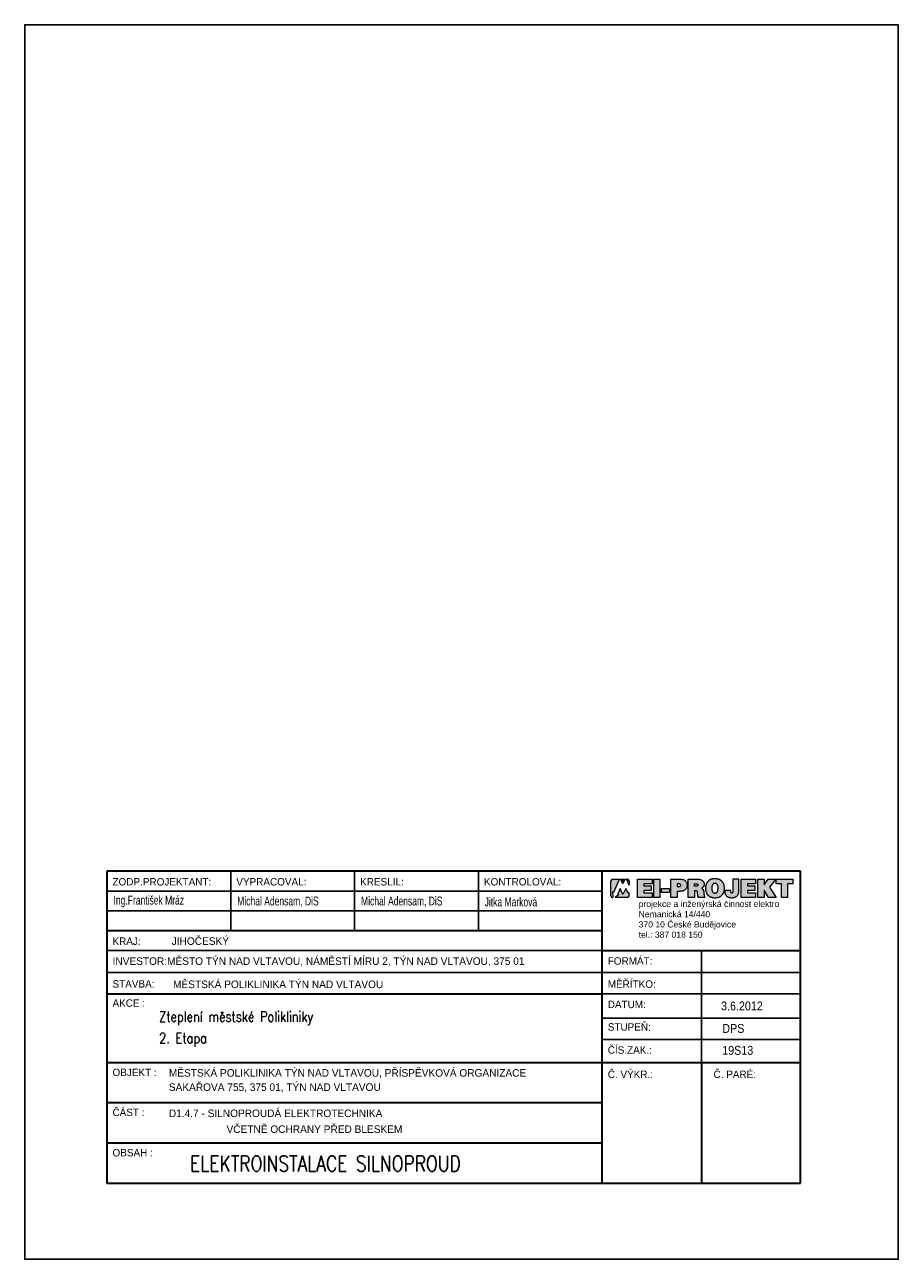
# Model space of a CAD drawing. Header units: millimetres. Extents: x 434746 to 672760, y -61647 to 206428.
# Tile 6 of 24: x 538942 to 559942, y 12652 to 42352. Entities that reach past the tile are written whole.
import ezdxf

# ---------------------------------------------------------------- set-up
doc = ezdxf.new("R2010")
doc.units = ezdxf.units.MM
doc.layers.add('.VýkrRozpiska', color=7, linetype='Continuous', lineweight=15)
doc.layers.add('1NP-Rozpiska', color=7, linetype='Continuous', lineweight=30)
doc.layers.add('1PP-Rozpiska', color=7, linetype='Continuous')
doc.layers.add('E_vedeni', color=240, linetype='Continuous')
doc.styles.add('ROMAN', font='roman.shx', dxfattribs={"width": 0.8})
doc.styles.add('ROMANS', font='romans.shx', dxfattribs={"width": 0.8, "height": 125})

# ---------------------------------------------------------------- blocks, each defined once
blk = doc.blocks.new('LOGO')
at = {"true_color": 0xc3261f}
h = blk.add_hatch(color=22, dxfattribs=at)
h.paths.add_polyline_path([(784398.7, 7230.66), (784398.15, 7230.66), (784399.56, 7227.46), (784399.56, 7229.74, 0.324073)])
h.paths.add_polyline_path([(784397.8, 7225.74), (784396.33, 7222.68), (784394.83, 7225.74), (784393.64, 7222.95), (784394.22, 7222.64), (784392.34, 7221.06), (784398.7, 7221.06, 0.29137), (784399.6, 7221.96), (784399.6, 7223.58), (784398.8, 7223.58)])
h.paths.add_polyline_path([(784394.44, 7230.66), (784390.93, 7230.66, 0.29137), (784390.03, 7229.76), (784390.03, 7221.96, 0.334501), (784391.06, 7221.06), (784390.94, 7224.14), (784391.5, 7223.91)])
blk.add_hatch(color=22, dxfattribs=at).paths.add_polyline_path([(784396.33, 7228.22), (784395.04, 7230.66), (784397.53, 7230.66)])
h = blk.add_hatch(color=0)
h.paths.add_polyline_path([(784476.21, 7230.69), (784484.79, 7230.69), (784484.79, 7228.28), (784482.06, 7228.28), (784482.06, 7221.09), (784478.86, 7221.09), (784478.86, 7228.28), (784476.21, 7228.28)])
h.paths.add_polyline_path([(784466.61, 7230.69), (784469.81, 7230.69), (784469.81, 7227.63), (784472.03, 7230.69), (784475.9, 7230.69), (784472.6, 7226.48), (784476.17, 7221.09), (784472.13, 7221.09), (784469.81, 7224.89), (784469.81, 7221.09), (784466.61, 7221.09)])
h.paths.add_polyline_path([(784457.95, 7221.09), (784457.95, 7230.69), (784465.44, 7230.69), (784465.44, 7228.28), (784461.16, 7228.28), (784461.16, 7227.15), (784465.01, 7227.15), (784465.01, 7224.68), (784461.17, 7224.68), (784461.17, 7223.6), (784465.44, 7223.6), (784465.44, 7221.09)])
h.paths.add_polyline_path([(784416.32, 7225.87), (784420.52, 7225.87), (784420.52, 7223.67), (784416.32, 7223.67)])
h.paths.add_polyline_path([(784412.42, 7230.69), (784415.59, 7230.69), (784415.59, 7221.09), (784412.42, 7221.09)])
h.paths.add_polyline_path([(784403.95, 7221.09), (784403.95, 7230.69), (784411.45, 7230.69), (784411.45, 7228.28), (784407.17, 7228.28), (784407.17, 7227.15), (784411.01, 7227.15), (784411.01, 7224.68), (784407.17, 7224.68), (784407.17, 7223.6), (784411.45, 7223.6), (784411.45, 7221.09)])
h = blk.add_hatch(color=0)
h.paths.add_polyline_path([(784421.32, 7230.69), (784421.32, 7221.09), (784424.54, 7221.09), (784424.54, 7224.28), (784425.83, 7224.28), (784426.11, 7224.3), (784426.69, 7224.33), (784427.02, 7224.35), (784427.36, 7224.46), (784427.67, 7224.54), (784428.11, 7224.75), (784428.67, 7225.01), (784429.1, 7225.43), (784429.26, 7225.7), (784429.51, 7226.14), (784429.64, 7226.71), (784429.7, 7227.1), (784429.7, 7227.39), (784429.7, 7227.81), (784429.66, 7228.11), (784429.6, 7228.42), (784429.53, 7228.78), (784429.29, 7229.29), (784429.12, 7229.5), (784428.91, 7229.73), (784428.63, 7229.97), (784428.43, 7230.12), (784428.15, 7230.29), (784427.77, 7230.44), (784427.3, 7230.55), (784426.87, 7230.63), (784426.51, 7230.67), (784425.98, 7230.69)])
h.paths.add_polyline_path([(784425.83, 7228.25), (784426.06, 7228.08), (784426.17, 7228.01), (784426.41, 7227.83), (784426.41, 7227.5), (784426.41, 7227.17), (784426.09, 7226.86), (784425.8, 7226.79), (784425.66, 7226.75), (784424.55, 7226.75), (784424.55, 7228.23), (784424.55, 7228.25)], flags=16)
h = blk.add_hatch(color=0)
h.paths.add_polyline_path([(784437.77, 7226.26), (784437.88, 7226.35), (784437.98, 7226.44), (784438.08, 7226.54), (784438.18, 7226.64), (784438.29, 7226.75), (784438.33, 7226.82), (784438.39, 7226.91), (784438.42, 7226.98), (784438.47, 7227.11), (784438.51, 7227.2), (784438.55, 7227.32), (784438.57, 7227.42), (784438.6, 7227.53), (784438.59, 7227.66), (784438.6, 7227.74), (784438.61, 7227.89), (784438.62, 7228.06), (784438.61, 7228.2), (784438.6, 7228.32), (784438.59, 7228.43), (784438.58, 7228.54), (784438.58, 7228.62), (784438.56, 7228.69), (784438.53, 7228.81), (784438.5, 7228.89), (784438.48, 7228.96), (784438.43, 7229.07), (784438.4, 7229.13), (784438.34, 7229.21), (784438.29, 7229.29), (784438.23, 7229.39), (784438.18, 7229.47), (784438.12, 7229.55), (784438.07, 7229.62), (784438.01, 7229.69), (784437.94, 7229.76), (784437.87, 7229.84), (784437.77, 7229.92), (784437.66, 7230.01), (784437.56, 7230.06), (784437.45, 7230.14), (784437.32, 7230.2), (784437.14, 7230.29), (784436.99, 7230.37), (784436.83, 7230.42), (784436.57, 7230.5), (784436.32, 7230.56), (784436.04, 7230.62), (784435.6, 7230.67), (784435.09, 7230.69), (784430.35, 7230.69), (784430.35, 7221.11), (784433.59, 7221.11), (784433.59, 7221.12), (784433.59, 7224.53), (784434.43, 7224.53), (784434.49, 7224.53), (784434.62, 7224.52), (784434.67, 7224.5), (784434.75, 7224.47), (784434.8, 7224.44), (784434.86, 7224.41), (784434.89, 7224.38), (784434.91, 7224.36), (784434.94, 7224.32), (784434.97, 7224.28), (784434.99, 7224.23), (784435.04, 7224.16), (784435.09, 7224.05), (784435.1, 7223.97), (784435.12, 7223.88), (784435.13, 7223.74), (784435.14, 7223.56), (784435.17, 7223.38), (784435.2, 7223.16), (784435.21, 7222.96), (784435.22, 7222.8), (784435.24, 7222.65), (784435.25, 7222.55), (784435.28, 7222.38), (784435.3, 7222.21), (784435.33, 7222.07), (784435.36, 7221.91), (784435.38, 7221.8), (784435.41, 7221.61), (784435.44, 7221.42), (784435.49, 7221.09), (784438.93, 7221.09), (784438.86, 7221.39), (784438.82, 7221.55), (784438.76, 7221.71), (784438.7, 7221.89), (784438.67, 7222.03), (784438.63, 7222.25), (784438.6, 7222.46), (784438.59, 7222.53), (784438.55, 7222.63), (784438.53, 7222.75), (784438.51, 7222.84), (784438.49, 7223.02), (784438.47, 7223.18), (784438.44, 7223.36), (784438.43, 7223.52), (784438.43, 7223.67), (784438.42, 7223.79), (784438.39, 7223.9), (784438.39, 7223.97), (784438.37, 7224.03), (784438.36, 7224.09), (784438.36, 7224.14), (784438.35, 7224.22), (784438.34, 7224.28), (784438.32, 7224.36), (784438.28, 7224.5), (784438.26, 7224.64), (784438.24, 7224.76), (784438.2, 7224.84), (784438.14, 7224.99), (784438.1, 7225.06), (784438.07, 7225.14), (784438.03, 7225.23), (784437.97, 7225.3), (784437.91, 7225.38), (784437.85, 7225.46), (784437.79, 7225.52), (784437.73, 7225.58), (784437.65, 7225.64), (784437.63, 7225.67), (784437.56, 7225.72), (784437.48, 7225.78), (784437.42, 7225.85), (784437.41, 7225.88), (784437.42, 7225.93), (784437.47, 7225.99), (784437.64, 7226.13)])
h.paths.add_polyline_path([(784435.35, 7227.42), (784435.32, 7227.36), (784435.28, 7227.29), (784435.21, 7227.21), (784435.17, 7227.16), (784435.08, 7227.08), (784434.96, 7227.04), (784434.86, 7227), (784434.77, 7226.98), (784434.65, 7226.98), (784433.61, 7226.98), (784433.61, 7228.22), (784434.48, 7228.22), (784434.72, 7228.2), (784434.87, 7228.17), (784435.01, 7228.13), (784435.1, 7228.09), (784435.16, 7228.03), (784435.24, 7227.96), (784435.3, 7227.87), (784435.35, 7227.75), (784435.35, 7227.67), (784435.35, 7227.6), (784435.35, 7227.51)], flags=16)
h = blk.add_hatch(color=0)
h.paths.add_polyline_path([(784442.02, 7230.5), (784442.64, 7230.78), (784443.51, 7230.86), (784444.16, 7230.95), (784444.83, 7230.86), (784445.6, 7230.76), (784446.13, 7230.58), (784446.28, 7230.54), (784446.81, 7230.36), (784447.25, 7230.05), (784447.7, 7229.76), (784448.29, 7229.08), (784448.76, 7228.25), (784448.82, 7228.06), (784449.04, 7227.57), (784449.07, 7227.05), (784449.16, 7226.51), (784449.16, 7224.94), (784449.08, 7224.64), (784449.08, 7224.63), (784449.04, 7224.48), (784448.98, 7224.27), (784448.94, 7224.14), (784448.9, 7223.97), (784448.83, 7223.76), (784448.61, 7223.15), (784448.19, 7222.61), (784447.73, 7222.07), (784446.78, 7221.46), (784445.87, 7221.13), (784444.8, 7220.97), (784443.59, 7220.98), (784442.84, 7221.13), (784442.57, 7221.18), (784442.35, 7221.27), (784442.11, 7221.36), (784441.51, 7221.58), (784440.84, 7222.09), (784440.63, 7222.3), (784440.37, 7222.57), (784439.88, 7223.24), (784439.67, 7223.83), (784439.49, 7224.2), (784439.41, 7224.76), (784439.36, 7225.12), (784439.36, 7225.76), (784439.35, 7226.36), (784439.41, 7227.13), (784439.41, 7227.15), (784439.49, 7227.56), (784439.91, 7228.63), (784440.49, 7229.49), (784441.3, 7230.16), (784441.83, 7230.42)])
h.paths.add_polyline_path([(784445.82, 7224.97), (784445.73, 7224.68), (784445.64, 7224.25), (784444.99, 7223.42), (784444.35, 7223.42), (784443.67, 7223.42), (784443.44, 7223.61), (784443.4, 7223.63), (784443.28, 7223.74), (784443.03, 7223.95), (784442.62, 7224.93), (784442.62, 7226.1), (784442.62, 7226.3), (784442.62, 7226.93), (784443.02, 7227.88), (784443.2, 7228.04), (784443.5, 7228.41), (784444.11, 7228.45), (784444.7, 7228.48), (784445.17, 7228.13), (784445.46, 7227.91), (784445.85, 7226.83)], flags=16)
blk.add_hatch(color=0).paths.add_polyline_path([(784453.53, 7224.23), (784453.53, 7224.06), (784453.5, 7223.91), (784453.47, 7223.82), (784453.45, 7223.74), (784453.42, 7223.66), (784453.38, 7223.6), (784453.35, 7223.56), (784453.31, 7223.5), (784453.25, 7223.46), (784453.19, 7223.41), (784453.12, 7223.41), (784453.01, 7223.4), (784452.92, 7223.4), (784452.87, 7223.41), (784452.82, 7223.45), (784452.77, 7223.5), (784452.7, 7223.55), (784452.66, 7223.61), (784452.63, 7223.67), (784452.61, 7223.73), (784452.59, 7223.82), (784452.58, 7223.91), (784452.58, 7224.68), (784449.41, 7224.68), (784449.39, 7224.37), (784449.4, 7224.14), (784449.4, 7223.91), (784449.41, 7223.72), (784449.44, 7223.45), (784449.47, 7223.22), (784449.52, 7223), (784449.59, 7222.85), (784449.65, 7222.71), (784449.7, 7222.58), (784449.76, 7222.47), (784449.82, 7222.33), (784449.91, 7222.21), (784450, 7222.08), (784450.11, 7221.96), (784450.22, 7221.84), (784450.33, 7221.75), (784450.45, 7221.66), (784450.58, 7221.58), (784450.77, 7221.47), (784450.92, 7221.38), (784451.16, 7221.29), (784451.4, 7221.2), (784451.62, 7221.12), (784451.82, 7221.08), (784452.05, 7221.05), (784452.3, 7221.02), (784452.39, 7221.01), (784452.62, 7220.98), (784453.34, 7220.97), (784453.65, 7221.01), (784453.9, 7221.05), (784454.13, 7221.09), (784454.4, 7221.14), (784454.62, 7221.23), (784454.78, 7221.3), (784454.97, 7221.38), (784455.13, 7221.46), (784455.26, 7221.54), (784455.41, 7221.62), (784455.51, 7221.67), (784455.66, 7221.8), (784455.75, 7221.88), (784455.83, 7221.96), (784455.92, 7222.06), (784455.98, 7222.12), (784456.05, 7222.19), (784456.12, 7222.28), (784456.21, 7222.4), (784456.26, 7222.47), (784456.35, 7222.59), (784456.39, 7222.71), (784456.45, 7222.84), (784456.49, 7222.94), (784456.52, 7223.03), (784456.55, 7223.1), (784456.57, 7223.22), (784456.59, 7223.28), (784456.63, 7223.44), (784456.66, 7223.6), (784456.67, 7223.72), (784456.68, 7223.86), (784456.68, 7230.72), (784453.53, 7230.72)])
at = {"color": 22, "true_color": 0xc3261f}
for p, q in [((784390.03, 7221.96), (784390.03, 7229.76)), ((784390.93, 7230.66), (784394.44, 7230.66)), ((784391.5, 7223.91), (784394.44, 7230.66)), ((784396.33, 7228.22), (784395.04, 7230.66)), ((784395.04, 7230.66), (784397.53, 7230.66)), ((784397.53, 7230.66), (784396.33, 7228.22)), ((784399.56, 7227.46), (784398.15, 7230.66)), ((784398.7, 7230.66), (784398.15, 7230.66)), ((784399.56, 7229.74), (784399.56, 7227.46)), ((784390.94, 7224.14), (784391.06, 7221.06)), ((784390.94, 7224.14), (784391.5, 7223.91)), ((784394.22, 7222.64), (784392.34, 7221.06)), ((784394.83, 7225.74), (784393.64, 7222.95)), ((784393.64, 7222.95), (784394.22, 7222.64)), ((784396.33, 7222.68), (784394.83, 7225.74)), ((784397.8, 7225.74), (784396.33, 7222.68)), ((784398.8, 7223.58), (784397.8, 7225.74)), ((784399.6, 7223.58), (784398.8, 7223.58)), ((784399.6, 7221.96), (784399.6, 7223.58)), ((784398.7, 7221.06), (784392.34, 7221.06))]:
    blk.add_line(p, q, dxfattribs=at)
at = {"color": 0}
for points in [[(784403.95, 7221.09), (784403.95, 7230.69), (784411.45, 7230.69), (784411.45, 7228.28), (784407.17, 7228.28), (784407.17, 7227.15), (784411.01, 7227.15), (784411.01, 7224.68), (784407.17, 7224.68), (784407.17, 7223.6), (784411.45, 7223.6), (784411.45, 7221.09), (784403.95, 7221.09)], [(784412.42, 7230.69), (784415.59, 7230.69), (784415.59, 7221.09), (784412.42, 7221.09), (784412.42, 7230.69)], [(784421.32, 7230.69), (784425.98, 7230.69), (784426.51, 7230.67), (784426.87, 7230.63), (784427.3, 7230.55), (784427.77, 7230.44), (784428.15, 7230.29), (784428.43, 7230.12), (784428.63, 7229.97), (784428.91, 7229.73), (784429.12, 7229.5), (784429.29, 7229.29), (784429.41, 7229.03), (784429.53, 7228.78), (784429.6, 7228.42), (784429.66, 7228.11), (784429.7, 7227.81), (784429.7, 7227.39), (784429.7, 7227.1), (784429.64, 7226.71), (784429.57, 7226.41), (784429.51, 7226.14), (784429.37, 7225.89), (784429.26, 7225.7), (784429.1, 7225.43), (784428.85, 7225.18), (784428.67, 7225.01), (784428.43, 7224.9), (784428.11, 7224.75), (784427.84, 7224.62), (784427.67, 7224.54), (784427.45, 7224.48), (784427.25, 7224.43), (784427.02, 7224.35), (784426.69, 7224.33), (784426.33, 7224.31), (784426.11, 7224.3), (784425.83, 7224.28), (784424.54, 7224.28), (784424.54, 7221.09), (784421.32, 7221.09), (784421.32, 7230.69)], [(784424.55, 7228.23), (784424.55, 7226.75), (784425.66, 7226.75), (784425.8, 7226.79), (784425.97, 7226.83), (784426.08, 7226.89), (784426.2, 7226.97), (784426.29, 7227.05), (784426.33, 7227.15), (784426.36, 7227.2), (784426.38, 7227.28), (784426.39, 7227.34), (784426.41, 7227.42), (784426.41, 7227.5), (784426.41, 7227.56), (784426.39, 7227.66), (784426.37, 7227.76), (784426.32, 7227.84), (784426.27, 7227.93), (784426.17, 7228.01), (784426.06, 7228.08), (784425.98, 7228.14), (784425.88, 7228.19), (784425.77, 7228.21), (784425.67, 7228.24), (784425.56, 7228.25), (784424.55, 7228.25), (784424.55, 7228.23)], [(784430.35, 7230.69), (784435.09, 7230.69), (784435.6, 7230.67), (784436.04, 7230.62), (784436.32, 7230.56), (784436.57, 7230.5), (784436.83, 7230.42), (784436.99, 7230.37), (784437.14, 7230.29), (784437.32, 7230.2), (784437.45, 7230.14), (784437.56, 7230.06), (784437.66, 7230.01), (784437.77, 7229.92), (784437.87, 7229.84), (784437.94, 7229.76), (784438.01, 7229.69), (784438.07, 7229.62), (784438.12, 7229.55), (784438.18, 7229.47), (784438.23, 7229.39), (784438.29, 7229.29), (784438.34, 7229.21), (784438.4, 7229.13), (784438.43, 7229.07), (784438.48, 7228.96), (784438.5, 7228.89), (784438.53, 7228.81), (784438.56, 7228.69), (784438.58, 7228.62), (784438.58, 7228.54), (784438.59, 7228.43), (784438.6, 7228.32), (784438.61, 7228.2), (784438.62, 7228.06), (784438.61, 7227.89), (784438.6, 7227.74), (784438.59, 7227.66), (784438.6, 7227.53), (784438.57, 7227.42), (784438.55, 7227.32), (784438.51, 7227.2), (784438.47, 7227.11), (784438.42, 7226.98), (784438.39, 7226.91), (784438.33, 7226.82), (784438.29, 7226.75), (784438.18, 7226.64), (784438.08, 7226.54), (784437.98, 7226.44), (784437.88, 7226.35), (784437.77, 7226.26), (784437.64, 7226.13), (784437.47, 7225.99), (784437.42, 7225.93), (784437.41, 7225.88), (784437.42, 7225.85), (784437.48, 7225.78), (784437.56, 7225.72), (784437.63, 7225.67), (784437.65, 7225.64), (784437.73, 7225.58), (784437.79, 7225.52), (784437.85, 7225.46), (784437.91, 7225.38), (784437.97, 7225.3), (784438.03, 7225.23), (784438.07, 7225.14), (784438.1, 7225.06), (784438.14, 7224.99), (784438.2, 7224.84), (784438.24, 7224.76), (784438.26, 7224.64), (784438.28, 7224.5), (784438.32, 7224.36), (784438.34, 7224.28), (784438.35, 7224.22), (784438.36, 7224.14), (784438.36, 7224.09), (784438.37, 7224.03), (784438.39, 7223.97), (784438.39, 7223.9), (784438.42, 7223.79), (784438.43, 7223.67), (784438.43, 7223.52), (784438.44, 7223.36), (784438.47, 7223.18), (784438.49, 7223.02), (784438.51, 7222.84), (784438.53, 7222.75), (784438.55, 7222.63), (784438.59, 7222.53), (784438.6, 7222.46), (784438.63, 7222.25), (784438.67, 7222.03), (784438.7, 7221.89), (784438.76, 7221.71), (784438.82, 7221.55), (784438.86, 7221.39), (784438.93, 7221.09), (784435.49, 7221.09), (784435.44, 7221.42), (784435.41, 7221.61), (784435.38, 7221.8), (784435.36, 7221.91), (784435.33, 7222.07), (784435.3, 7222.21), (784435.28, 7222.38), (784435.25, 7222.55), (784435.24, 7222.65), (784435.22, 7222.8), (784435.21, 7222.96), (784435.2, 7223.16), (784435.17, 7223.38), (784435.14, 7223.56), (784435.13, 7223.74), (784435.12, 7223.88), (784435.1, 7223.97), (784435.09, 7224.05), (784435.04, 7224.16), (784434.99, 7224.23), (784434.97, 7224.28), (784434.94, 7224.32), (784434.91, 7224.36), (784434.89, 7224.38), (784434.86, 7224.41), (784434.8, 7224.44), (784434.75, 7224.47), (784434.67, 7224.5), (784434.62, 7224.52), (784434.49, 7224.53), (784434.43, 7224.53), (784433.59, 7224.53), (784433.59, 7221.12), (784433.59, 7221.11), (784430.35, 7221.11), (784430.35, 7230.69)], [(784433.61, 7228.22), (784434.48, 7228.22), (784434.72, 7228.2), (784434.87, 7228.17), (784435.01, 7228.13), (784435.1, 7228.09), (784435.16, 7228.03), (784435.24, 7227.96), (784435.3, 7227.87), (784435.35, 7227.75), (784435.35, 7227.67), (784435.35, 7227.6), (784435.35, 7227.51), (784435.35, 7227.42), (784435.32, 7227.36), (784435.28, 7227.29), (784435.21, 7227.21), (784435.17, 7227.16), (784435.08, 7227.08), (784434.96, 7227.04), (784434.86, 7227), (784434.77, 7226.98), (784434.65, 7226.98), (784433.61, 7226.98), (784433.61, 7228.22)], [(784443.83, 7230.9), (784443.51, 7230.86), (784443.14, 7230.83), (784442.86, 7230.75), (784442.55, 7230.69), (784442.29, 7230.62), (784442.02, 7230.5), (784441.83, 7230.42), (784441.62, 7230.31), (784441.42, 7230.21), (784441.23, 7230.08), (784441.09, 7229.97), (784440.92, 7229.85), (784440.82, 7229.77), (784440.76, 7229.7), (784440.64, 7229.6), (784440.57, 7229.51), (784440.39, 7229.33), (784440.3, 7229.18), (784440.2, 7229.06), (784440.12, 7228.94), (784440.04, 7228.79), (784439.98, 7228.67), (784439.92, 7228.57), (784439.83, 7228.41), (784439.76, 7228.24), (784439.68, 7228.05), (784439.62, 7227.88), (784439.56, 7227.75), (784439.51, 7227.53), (784439.45, 7227.34), (784439.41, 7227.12), (784439.39, 7226.86), (784439.39, 7226.64), (784439.37, 7226.41), (784439.36, 7226.19), (784439.35, 7225.99), (784439.36, 7225.76), (784439.36, 7225.56), (784439.36, 7225.32), (784439.37, 7225.01), (784439.41, 7224.76), (784439.45, 7224.5), (784439.5, 7224.34), (784439.55, 7224.15), (784439.59, 7223.99), (784439.67, 7223.83), (784439.76, 7223.57), (784439.82, 7223.43), (784439.88, 7223.3), (784439.96, 7223.16), (784440.03, 7223.03), (784440.14, 7222.88), (784440.26, 7222.73), (784440.39, 7222.55), (784440.51, 7222.43), (784440.63, 7222.31), (784440.78, 7222.15), (784440.92, 7222.03), (784441.06, 7221.92), (784441.24, 7221.78), (784441.39, 7221.7), (784441.62, 7221.58), (784441.76, 7221.5), (784441.93, 7221.43), (784442.11, 7221.36), (784442.35, 7221.27), (784442.57, 7221.18), (784442.84, 7221.13), (784443.21, 7221.06), (784443.69, 7221), (784443.86, 7220.98), (784444.67, 7220.97), (784445.23, 7221.03), (784445.56, 7221.08), (784445.84, 7221.14), (784446.18, 7221.24), (784446.44, 7221.34), (784446.66, 7221.43), (784446.91, 7221.55), (784447.09, 7221.66), (784447.4, 7221.86), (784447.53, 7221.98), (784447.72, 7222.11), (784447.89, 7222.28), (784448.04, 7222.44), (784448.19, 7222.61), (784448.29, 7222.75), (784448.41, 7222.92), (784448.47, 7223.03), (784448.55, 7223.15), (784448.63, 7223.31), (784448.7, 7223.47), (784448.78, 7223.62), (784448.83, 7223.76), (784448.9, 7223.97), (784448.94, 7224.14), (784448.98, 7224.27), (784449.04, 7224.48), (784449.08, 7224.63), (784449.09, 7224.76), (784449.14, 7224.99), (784449.15, 7225.15), (784449.16, 7225.38), (784449.16, 7226.51), (784449.11, 7226.8), (784449.07, 7227.02), (784449.06, 7227.21), (784449, 7227.4), (784448.96, 7227.63), (784448.9, 7227.8), (784448.87, 7227.95), (784448.77, 7228.18), (784448.67, 7228.41), (784448.59, 7228.55), (784448.48, 7228.74), (784448.39, 7228.91), (784448.26, 7229.1), (784448.14, 7229.25), (784448.04, 7229.37), (784447.95, 7229.47), (784447.83, 7229.6), (784447.72, 7229.69), (784447.63, 7229.77), (784447.52, 7229.86), (784447.38, 7229.97), (784447.25, 7230.05), (784447.17, 7230.11), (784447.03, 7230.18), (784446.91, 7230.27), (784446.79, 7230.34), (784446.66, 7230.39), (784446.54, 7230.45), (784446.43, 7230.49), (784446.28, 7230.54), (784446.13, 7230.58), (784445.97, 7230.64), (784445.79, 7230.7), (784445.64, 7230.73), (784445.48, 7230.76), (784445.32, 7230.8), (784445.1, 7230.83), (784444.83, 7230.86), (784444.57, 7230.9), (784444.31, 7230.9), (784444.13, 7230.91), (784443.83, 7230.9)], [(784444.11, 7228.45), (784443.98, 7228.44), (784443.84, 7228.41), (784443.69, 7228.38), (784443.57, 7228.33), (784443.45, 7228.26), (784443.35, 7228.18), (784443.25, 7228.1), (784443.18, 7228.01), (784443.1, 7227.93), (784443.05, 7227.85), (784442.98, 7227.75), (784442.95, 7227.67), (784442.89, 7227.57), (784442.85, 7227.48), (784442.8, 7227.36), (784442.77, 7227.26), (784442.74, 7227.11), (784442.69, 7226.92), (784442.67, 7226.74), (784442.65, 7226.58), (784442.62, 7226.46), (784442.62, 7226.3), (784442.62, 7226.1), (784442.62, 7225.31), (784442.66, 7225.07), (784442.69, 7224.86), (784442.74, 7224.7), (784442.78, 7224.55), (784442.84, 7224.41), (784442.9, 7224.27), (784442.95, 7224.14), (784443.02, 7224.04), (784443.09, 7223.92), (784443.19, 7223.82), (784443.28, 7223.74), (784443.4, 7223.63), (784443.53, 7223.56), (784443.66, 7223.51), (784443.8, 7223.44), (784443.98, 7223.42), (784444.35, 7223.42), (784444.51, 7223.42), (784444.65, 7223.45), (784444.81, 7223.49), (784444.94, 7223.55), (784445.05, 7223.61), (784445.17, 7223.7), (784445.28, 7223.79), (784445.35, 7223.88), (784445.44, 7223.99), (784445.47, 7224.04), (784445.51, 7224.11), (784445.56, 7224.19), (784445.6, 7224.28), (784445.64, 7224.38), (784445.69, 7224.54), (784445.73, 7224.68), (784445.77, 7224.84), (784445.79, 7224.96), (784445.81, 7225.09), (784445.82, 7225.22), (784445.83, 7225.3), (784445.85, 7226.46), (784445.83, 7226.74), (784445.79, 7226.94), (784445.74, 7227.1), (784445.69, 7227.28), (784445.63, 7227.44), (784445.59, 7227.56), (784445.51, 7227.69), (784445.39, 7227.9), (784445.31, 7228), (784445.24, 7228.07), (784445.17, 7228.13), (784445.08, 7228.2), (784444.94, 7228.27), (784444.85, 7228.31), (784444.77, 7228.36), (784444.67, 7228.41), (784444.56, 7228.44), (784444.43, 7228.45), (784444.3, 7228.46), (784444.11, 7228.45)], [(784452.57, 7224.68), (784449.41, 7224.68), (784449.39, 7224.37), (784449.4, 7224.14), (784449.4, 7223.91), (784449.41, 7223.72), (784449.44, 7223.45), (784449.47, 7223.22), (784449.52, 7223), (784449.59, 7222.85), (784449.65, 7222.71), (784449.7, 7222.58), (784449.76, 7222.47), (784449.82, 7222.33), (784449.91, 7222.21), (784450, 7222.08), (784450.11, 7221.96), (784450.22, 7221.84), (784450.33, 7221.75), (784450.45, 7221.66), (784450.58, 7221.58), (784450.77, 7221.47), (784450.92, 7221.38), (784451.16, 7221.29), (784451.4, 7221.2), (784451.62, 7221.12), (784451.82, 7221.08), (784452.05, 7221.05), (784452.3, 7221.02), (784452.39, 7221.01), (784452.62, 7220.98), (784453.34, 7220.97), (784453.65, 7221.01), (784453.9, 7221.05), (784454.13, 7221.09), (784454.4, 7221.14), (784454.62, 7221.23), (784454.78, 7221.3), (784454.97, 7221.38), (784455.13, 7221.46), (784455.26, 7221.54), (784455.41, 7221.62), (784455.51, 7221.67), (784455.66, 7221.8), (784455.75, 7221.88), (784455.83, 7221.96), (784455.92, 7222.06), (784455.98, 7222.12), (784456.05, 7222.19), (784456.12, 7222.28), (784456.21, 7222.4), (784456.26, 7222.47), (784456.35, 7222.59), (784456.39, 7222.71), (784456.45, 7222.84), (784456.49, 7222.94), (784456.52, 7223.03), (784456.55, 7223.1), (784456.57, 7223.22), (784456.59, 7223.28), (784456.63, 7223.44), (784456.66, 7223.6), (784456.67, 7223.72), (784456.68, 7223.86), (784456.68, 7230.72), (784453.53, 7230.72), (784453.53, 7224.23), (784453.53, 7224.06), (784453.5, 7223.91), (784453.47, 7223.82), (784453.45, 7223.74), (784453.42, 7223.66), (784453.38, 7223.6), (784453.35, 7223.56), (784453.31, 7223.5), (784453.25, 7223.46), (784453.19, 7223.41), (784453.12, 7223.41), (784453.01, 7223.4), (784452.92, 7223.4), (784452.87, 7223.41), (784452.82, 7223.45), (784452.77, 7223.5), (784452.7, 7223.55), (784452.66, 7223.61), (784452.63, 7223.67), (784452.61, 7223.73), (784452.59, 7223.82), (784452.58, 7223.91), (784452.58, 7224.68), (784452.57, 7224.68)], [(784457.95, 7221.09), (784457.95, 7230.69), (784465.44, 7230.69), (784465.44, 7228.28), (784461.16, 7228.28), (784461.16, 7227.15), (784465.01, 7227.15), (784465.01, 7224.68), (784461.17, 7224.68), (784461.17, 7223.6), (784465.44, 7223.6), (784465.44, 7221.09), (784457.95, 7221.09)], [(784466.61, 7230.69), (784469.81, 7230.69), (784469.81, 7227.63), (784472.03, 7230.69), (784475.9, 7230.69), (784472.6, 7226.48), (784476.17, 7221.09), (784472.13, 7221.09), (784469.81, 7224.89), (784469.81, 7221.09), (784466.61, 7221.09), (784466.61, 7230.69)], [(784476.21, 7230.69), (784484.79, 7230.69), (784484.79, 7228.28), (784482.06, 7228.28), (784482.06, 7221.09), (784478.86, 7221.09), (784478.86, 7228.28), (784476.21, 7228.28), (784476.21, 7230.69)]]:
    blk.add_lwpolyline(points, dxfattribs=at)
blk.add_lwpolyline([(784416.32, 7225.87), (784420.52, 7225.87), (784420.52, 7223.67), (784416.32, 7223.67)], close=True, dxfattribs=at)
at = {"color": 22, "true_color": 0xc3261f}
for centre, radius, start, end in [((784391.19, 7229.5), 1.19, 102.52259, 167.50077), ((784398.5, 7229.6), 1.07, 7.49835, 79.32287), ((784391.14, 7222.19), 1.14, 191.75791, 265.73853), ((784398.44, 7222.21), 1.19, 282.52259, 347.50077)]:
    blk.add_arc(centre, radius, start, end, dxfattribs=at)
at = {"color": 0, "insert": (784404.49, 7219.34), "char_height": 4, "width": 105.7388, "attachment_point": 1}
blk.add_mtext('{\\fArial|b0|i0|c238|p34;\\H0.8x;projekce a inženýrská činnost elektro\\PNemanická 14/440\\P370 10 České Budějovice\\Ptel.: 387 018 150}', dxfattribs=at)
blk = doc.blocks.new('A$C7BFD1CB8')
at = {"color": 0, "lineweight": 40}
blk.add_blockref('LOGO', (-784390.03, -7197.24), dxfattribs=at)
blk = doc.blocks.new('A$C2B8C33D0')
at = {"layer": '.VýkrRozpiska', "xscale": 38.71999979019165, "yscale": 38.72001171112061, "zscale": 38.72000000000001}
blk.add_blockref('A$C7BFD1CB8', (0, 3), dxfattribs=at)
blk = doc.blocks.new('A$C1DF174FE')
at = {"layer": 'E_vedeni', "ltscale": 10, "xscale": 0.009999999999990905, "yscale": 0.01000000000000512, "zscale": 0.01}
blk.add_blockref('A$C2B8C33D0', (0, -0.03), dxfattribs=at)
blk = doc.blocks.new('A$C4B206E37')
at = {"layer": 'E_vedeni', "ltscale": 10}
blk.add_blockref('A$C1DF174FE', (0, 0), dxfattribs=at)

msp = doc.modelspace()

# ---------------------------------------------------------------- linework, layer by layer
msp.add_lwpolyline([(559942, 42352), (538942, 42352), (538942, 12652), (559942, 12652)], close=True)
at = {"layer": '1NP-Rozpiska', "linetype": 'Continuous', "lineweight": 30, "ltscale": 10}
for p, q in [((540919, 21986), (540919, 14483)), ((557589, 21986), (540919, 21986)), ((552827, 14483), (552827, 21986)), ((557589, 14483), (557589, 21986)), ((540919, 20558), (552827, 20558)), ((540919, 19037), (552827, 19037)), ((552827, 17385), (557589, 17385)), ((555208, 17385), (555208, 14483)), ((540919, 14483), (557589, 14483))]:
    msp.add_line(p, q, dxfattribs=at)
at = {"layer": '1NP-Rozpiska', "color": 7, "linetype": 'Continuous', "lineweight": -3, "ltscale": 10}
for p, q in [((543896, 21986), (543896, 20558)), ((546873, 21986), (546873, 20548)), ((549850, 21986), (549850, 20558)), ((540919, 21510), (552827, 21510)), ((540919, 21034), (552827, 21034)), ((540919, 20081), (552827, 20081)), ((555208, 20081), (555208, 17385)), ((540919, 19552), (552827, 19552)), ((552827, 19552), (557589, 19552)), ((552827, 19037), (557589, 19037)), ((552827, 18455), (557589, 18455)), ((552827, 17939), (557589, 17939))]:
    msp.add_line(p, q, dxfattribs=at)
at = {"layer": '1PP-Rozpiska', "linetype": 'Continuous', "lineweight": 30, "ltscale": 10}
for p, q in [((552827, 20081), (557589, 20081)), ((540919, 17385), (552827, 17385)), ((540919, 16424), (552827, 16424)), ((540919, 15452), (552827, 15452))]:
    msp.add_line(p, q, dxfattribs=at)

# ---------------------------------------------------------------- block references
at = {"layer": 'E_vedeni', "ltscale": 10, "xscale": 119.1801599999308, "yscale": 119.1801599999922, "zscale": 119.18016}
msp.add_blockref('A$C4B206E37', (553033, 20255), dxfattribs=at)

# ---------------------------------------------------------------- texts
at = {"layer": '1NP-Rozpiska', "color": 7, "linetype": 'Continuous', "lineweight": -3, "ltscale": 10, "style": 'ROMAN'}
for s, height, p in [('ZODP.PROJEKTANT:', 178.6, (541052, 21645)), ('ZODP.PROJEKTANT:', 178.6, (541052, 21645)), ('VYPRACOVAL:', 178.6, (544028, 21645)), ('KRESLIL:', 178.6, (547005, 21645)), ('KONTROLOVAL:', 178.6, (549982, 21645)), ('KRAJ:', 178.6, (541052, 20216)), ('JIHOČESKÝ', 181.8, (542476, 20216)), ('INVESTOR:MĚSTO TÝN NAD VLTAVOU, NÁMĚSTÍ MÍRU 2, TÝN NAD VLTAVOU, 375 01', 181.79, (541054, 19734)), ('FORMÁT:', 178.6, (552958, 19740)), ('STAVBA:', 178.6, (541052, 19188)), ('MĚSTSKÁ POLIKLINIKA TÝN NAD VLTAVOU', 181.79, (542508, 19176)), ('MĚŘÍTKO:', 178.6, (552958, 19184)), ('AKCE :', 178.6, (541052, 18727)), ('DATUM:', 178.6, (552958, 18695)), ('STUPEŇ:', 178.6, (552958, 18153)), ('ČÍS.ZAK.:', 178.6, (552958, 17598)), ('OBJEKT :', 178.6, (541052, 17059)), ('MĚSTSKÁ POLIKLINIKA TÝN NAD VLTAVOU, PŘÍSPĚVKOVÁ ORGANIZACE', 181.79, (542407, 17046)), ('Č. VÝKR.:', 178.6, (552958, 17012)), ('Č. PARÉ:', 178.6, (555500, 17012)), ('SAKAŘOVA 755, 375 01, TÝN NAD VLTAVOU', 181.79, (542407, 16703)), ('ČÁST :', 178.6, (541052, 16098)), ('D1.4.7 - SILNOPROUDÁ ELEKTROTECHNIKA', 181.79, (542407, 16073)), ('VČETNĚ OCHRANY PŘED BLESKEM', 181.79, (543793, 15692)), ('OBSAH :', 178.6, (541052, 15127))]:
    msp.add_text(s, height=height, dxfattribs=at).set_placement(p)
at = {"layer": '1NP-Rozpiska', "color": 7, "linetype": 'Continuous', "lineweight": -3, "ltscale": 10}
for s, height, style, width, p in [('Ing.František Mráz', 214.33, 'ROMAN', 0.714286, (541077, 21185)), ('Michal Adensam, DiS', 214.33, 'ROMAN', 0.714286, (544051, 21164)), ('Michal Adensam, DiS', 214.33, 'ROMAN', 0.714286, (547028, 21164)), ('Jitka Marková', 214.33, 'ROMAN', 0.714286, (549998, 21142)), ('3.6.2012', 214.3, 'ROMAN', 0.9, (555681, 18640)), ('Zteplení městské Polikliniky', 250, 'ROMANS', 0.8, (542173, 18366)), ('DPS', 214.3, 'ROMAN', 0.9, (555711, 18099)), ('2. Etapa', 250, 'ROMANS', 0.8, (542173, 17848)), ('19S13', 214.3, 'ROMAN', 0.9, (555709, 17572))]:
    msp.add_text(s, height=height, dxfattribs=dict(at, style=style, width=width)).set_placement(p)
at = {"layer": '1NP-Rozpiska', "linetype": 'Continuous', "lineweight": -3, "ltscale": 10, "style": 'ROMANS', "width": 0.8}
msp.add_text('ELEKTROINSTALACE SILNOPROUD', height=375, dxfattribs=at).set_placement((542919, 14768))

doc.saveas('drawing.dxf')
